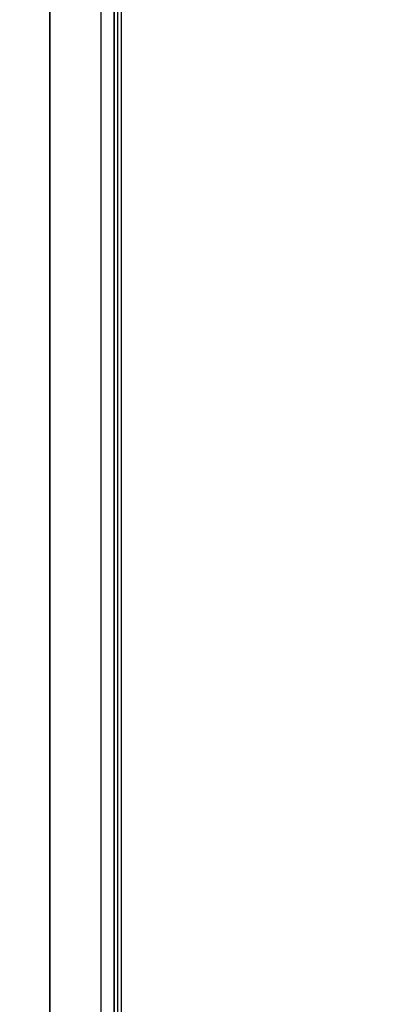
# Model space of a CAD drawing. Header units: millimetres. Extents: x -1690 to 192, y -898 to 54.
# Tile 215 of 256: x 98 to 103, y -85 to -72. Entities that reach past the tile are written whole.
import ezdxf

# ---------------------------------------------------------------- set-up
doc = ezdxf.new("R2010")
doc.units = ezdxf.units.MM
doc.header["$MEASUREMENT"] = 0
doc.layers.add('OVIDIO 186x93x72h', color=7, linetype='Continuous')

msp = doc.modelspace()

# ---------------------------------------------------------------- linework, layer by layer
at = {"layer": 'OVIDIO 186x93x72h', "extrusion": (0.045678, 0.114881, 0.992329)}
for points in [[(-134.425, 40.532), (-134.425, 147.388)], [(-134.425, 147.388), (-134.425, 40.532)], [(-134.882, 147.388), (-134.882, 40.532)], [(-134.882, 40.532), (-134.882, 147.388)]]:
    msp.add_lwpolyline(points, dxfattribs=at)
at = {"layer": 'OVIDIO 186x93x72h'}
for points in [[(98.429, -47.265), (98.429, -110.514)], [(98.429, -110.514), (98.429, -47.265)], [(99.1, -47.265), (99.1, -110.514)], [(99.279, -96.765), (99.279, -61.765)], [(99.279, -61.765), (99.279, -96.765)], [(99.324, -96.765), (99.324, -61.765)], [(99.368, -61.765), (99.368, -96.765)]]:
    msp.add_lwpolyline(points, dxfattribs=at)
at = {"layer": 'OVIDIO 186x93x72h', "extrusion": (1, 0, 0)}
for points in [[(-110.514, 679.61), (-47.265, 679.61)], [(-47.265, 679.61), (-110.514, 679.61)]]:
    msp.add_lwpolyline(points, dxfattribs=at)
at = {"layer": 'OVIDIO 186x93x72h', "extrusion": (1, 2.56846e-05, 8.30777e-08)}
for points in [[(-94.759, 676.665), (-63.759, 676.766)], [(-63.759, 676.766), (-94.759, 676.665)], [(-94.761, 677.374), (-63.761, 677.475)], [(-63.764, 678.184), (-94.763, 678.083)], [(-94.763, 678.083), (-63.764, 678.184)]]:
    msp.add_lwpolyline(points, dxfattribs=at)
at = {"layer": 'OVIDIO 186x93x72h', "extrusion": (0, 1, 0)}
for points in [[(-98.429, 678.939), (-99.771, 679.61)], [(-99.279, 676.569), (-99.192, 676.526), (-99.104, 676.486), (-99.015, 676.448), (-98.924, 676.412), (-98.832, 676.378), (-98.739, 676.346), (-98.645, 676.317), (-98.55, 676.289), (-98.455, 676.264), (-98.358, 676.242), (-98.261, 676.221), (-98.164, 676.203), (-98.065, 676.188), (-97.967, 676.175), (-97.868, 676.164), (-97.769, 676.156), (-97.669, 676.15), (-97.57, 676.147), (-97.471, 676.146), (-97.372, 676.148), (-97.273, 676.152), (-97.174, 676.159), (-97.076, 676.168), (-96.979, 676.179), (-96.882, 676.193), (-96.785, 676.209), (-96.69, 676.227), (-96.595, 676.248), (-96.501, 676.271), (-96.408, 676.296), (-96.316, 676.323), (-96.225, 676.352), (-96.135, 676.383), (-96.045, 676.416), (-95.956, 676.452), (-95.867, 676.49), (-95.779, 676.531), (-95.692, 676.573), (-95.605, 676.618), (-95.519, 676.666), (-95.434, 676.715), (-95.35, 676.767), (-95.268, 676.821), (-95.186, 676.877), (-95.106, 676.935), (-95.027, 676.995), (-94.949, 677.057), (-94.873, 677.121), (-94.799, 677.187), (-94.726, 677.255), (-94.655, 677.325), (-94.586, 677.396), (-94.518, 677.469), (-94.453, 677.543), (-94.389, 677.619), (-94.328, 677.697), (-94.268, 677.776), (-94.211, 677.856), (-94.156, 677.937), (-94.103, 678.019), (-94.052, 678.102), (-94.003, 678.187), (-93.957, 678.272), (-93.912, 678.357)], [(-99.368, 676.613), (-99.279, 676.569)]]:
    msp.add_lwpolyline(points, dxfattribs=at)
at = {"layer": 'OVIDIO 186x93x72h', "extrusion": (0.000995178, 0.999995, 0.002882)}
msp.add_lwpolyline([(-101.928, 676.941), (-102.417, 678.359)], dxfattribs=at)

doc.saveas('drawing.dxf')
